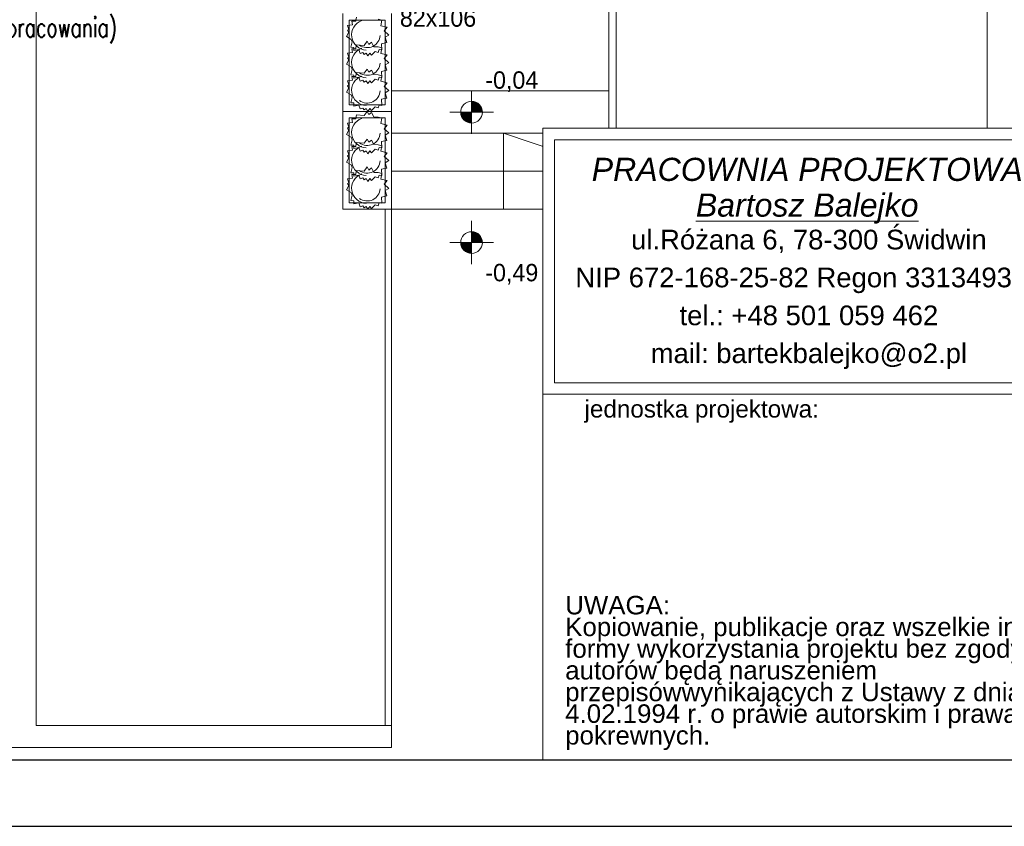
# Model space of a CAD drawing. Extents: x -220312 to -8310, y -91840 to 81907.
# Tile 98 of 128: x -120024 to -110965, y -18591 to -11171. Entities that reach past the tile are written whole.
import ezdxf

# ---------------------------------------------------------------- set-up
doc = ezdxf.new("R2010")
doc.units = 0
doc.header["$MEASUREMENT"] = 0
doc.set_wipeout_variables(frame=1)
doc.layers.add('#kan_san-op', color=34, linetype='Continuous')
doc.layers.add('#opisy', color=252, linetype='Continuous')
for name, color, linetype, lineweight in [('#ks', 34, 'Continuous', 30), ('Arch schody_Nr_Pióra__21', 7, 'Continuous', 9), ('ARCH TABELA_Nr_Pióra__21', 7, 'Continuous', 9), ('ARCH TABELA_Nr_Pióra__7', 7, 'Continuous', 13), ('INWENT RZĘDNE_Nr_Pióra__21', 7, 'Continuous', 9), ('PODKŁAD', 252, 'Continuous', 35), ('RAMKA', 255, 'Continuous', 35)]:
    doc.layers.add(name, color=color, linetype=linetype, lineweight=lineweight)
doc.layers.add('Arch drzwi_Nr_Pióra__4', color=7, linetype='Continuous', lineweight=9, true_color=0x029e21)
doc.layers.add('Arch wyposarzenie_Nr_Pióra__4', color=7, linetype='Continuous', lineweight=9, true_color=0x029e21)
doc.styles.add('GENERATED_STYLE_10', font='ariali.ttf')
doc.styles.add('GENERATED_STYLE_2', font='txt')
doc.styles.add('GENERATED_STYLE_6', font='txt')
doc.styles.add('GENERATED_STYLE_9', font='arial.ttf')
doc.styles.add('ROMANS', font='romans.shx', dxfattribs={"width": 0.85, "height": 0.11})

# ---------------------------------------------------------------- blocks, each defined once
blk = doc.blocks.new('parter')
at = {"layer": 'INWENT RZĘDNE_Nr_Pióra__21', "linetype": 'Continuous'}
for points in [[(-177536.4, -12021.9), (-177436.4, -12021.9), (-177444, -11983.7), (-177465.7, -11951.2), (-177498.1, -11929.5), (-177536.4, -11921.9)], [(-177536.4, -12021.9), (-177636.4, -12021.9), (-177628.8, -12060.2), (-177607.1, -12092.6), (-177574.6, -12114.3), (-177536.4, -12121.9)], [(-177536.4, -13221.3), (-177436.4, -13221.3), (-177444, -13183), (-177465.7, -13150.6), (-177498.1, -13128.9), (-177536.4, -13121.3)], [(-177536.4, -13221.3), (-177636.4, -13221.3), (-177628.8, -13259.6), (-177607.1, -13292), (-177574.6, -13313.7), (-177536.4, -13321.3)]]:
    blk.add_hatch(color=252, dxfattribs=at).paths.add_polyline_path(points, flags=0)
at = {"layer": 'Arch schody_Nr_Pióra__21', "color": 252, "linetype": 'Continuous'}
for p, q in [((-181542.4, -10215.1), (-181542.4, -17665.1)), ((-176272.4, -10215.2), (-176272.4, -12915.2)), ((-176207.4, -10215.2), (-176207.4, -12915.2)), ((-172792.4, -10215.1), (-172792.4, -17665.1)), ((-178722.4, -11115.2), (-178722.4, -12015.2)), ((-178272.4, -12015.2), (-178272.4, -11115.2)), ((-178662.4, -11175.2), (-178662.4, -11955.2)), ((-178332.4, -11175.2), (-178662.4, -11175.2)), ((-178332.4, -11955.2), (-178332.4, -11175.2)), ((-176272.4, -11825.2), (-178272.4, -11825.2)), ((-178662.4, -11955.2), (-178332.4, -11955.2)), ((-178272.4, -12015.2), (-178722.4, -12015.2)), ((-178272.4, -12015.2), (-178722.4, -12015.2)), ((-178722.4, -12015.2), (-178722.4, -12915.2)), ((-178272.4, -12915.2), (-178272.4, -12015.2)), ((-178662.4, -12075.2), (-178662.4, -12855.2)), ((-178332.4, -12075.2), (-178662.4, -12075.2)), ((-178332.4, -12855.2), (-178332.4, -12075.2)), ((-176207.4, -12215.2), (-178272.4, -12215.2)), ((-177242.4, -12215.2), (-176207.4, -12565.2)), ((-177242.4, -12915.2), (-177242.4, -12215.2)), ((-176207.4, -12565.2), (-178272.4, -12565.2)), ((-178662.4, -12855.2), (-178332.4, -12855.2)), ((-178272.4, -12915.2), (-178722.4, -12915.2)), ((-178332.4, -12915.2), (-178332.4, -17665.1)), ((-176207.4, -12915.2), (-178272.4, -12915.2)), ((-178272.4, -12915.2), (-178272.4, -17665.1)), ((-176267.4, -12915.2), (-176267.4, -14115.2)), ((-176207.4, -14175.2), (-176207.4, -12915.2)), ((-176267.4, -14115.2), (-176772.4, -14115.2)), ((-176772.4, -17665.1), (-176772.4, -14115.2)), ((-176207.4, -14175.2), (-176712.4, -14175.2)), ((-176712.4, -17665.1), (-176712.4, -14175.2)), ((-178272.4, -17665.1), (-181542.4, -17665.1)), ((-178272.4, -17865.1), (-178272.4, -17665.1)), ((-176772.4, -17665.1), (-172792.4, -17665.1)), ((-176772.4, -17865.1), (-176772.4, -17665.1)), ((-178272.4, -17865.1), (-184337.4, -17865.1)), ((-176772.4, -17865.1), (-169352.4, -17865.1))]:
    blk.add_line(p, q, dxfattribs=at)
at = {"layer": 'Arch wyposarzenie_Nr_Pióra__4', "color": 252, "linetype": 'Continuous'}
for p, q in [((-178676.8, -11223.2), (-178632.2, -11217.2)), ((-178664.9, -11260.6), (-178676.8, -11223.2)), ((-178637.2, -11184), (-178600.9, -11183.6)), ((-178632.2, -11217.2), (-178637.2, -11184)), ((-178600.9, -11183.6), (-178600.5, -11176.7)), ((-178600.5, -11176.7), (-178596.5, -11147.6)), ((-178395.4, -11166.7), (-178363.2, -11175.5)), ((-178363.2, -11175.5), (-178370.4, -11226.6)), ((-178370.4, -11226.6), (-178313.2, -11240)), ((-178688.3, -11326.2), (-178664.6, -11287)), ((-178677.3, -11268.2), (-178664.9, -11260.6)), ((-178664.6, -11287), (-178677.3, -11268.2)), ((-178313.2, -11240), (-178340.8, -11274.6)), ((-178340.8, -11274.6), (-178299, -11312.8)), ((-178299, -11312.8), (-178332.4, -11332)), ((-178643.6, -11351.6), (-178688.3, -11326.2)), ((-178647.3, -11424.7), (-178634.2, -11375.9)), ((-178634.2, -11375.9), (-178643.6, -11351.6)), ((-178600.5, -11431.2), (-178596.5, -11402.1)), ((-178596.5, -11402.1), (-178526.3, -11407.8)), ((-178526.3, -11407.8), (-178498.5, -11369.6)), ((-178498.5, -11369.6), (-178481.8, -11397.9)), ((-178481.8, -11397.9), (-178458.2, -11378.5)), ((-178458.2, -11378.5), (-178436.7, -11419.9)), ((-178316.3, -11381.9), (-178363.9, -11392.5)), ((-178363.9, -11392.5), (-178362.6, -11449)), ((-178332.4, -11332), (-178316.3, -11381.9)), ((-178676.8, -11477.6), (-178632.2, -11471.6)), ((-178664.9, -11515.1), (-178676.8, -11477.6)), ((-178618.6, -11425.4), (-178647.3, -11424.7)), ((-178637.2, -11438.4), (-178600.9, -11438.1)), ((-178632.2, -11471.6), (-178637.2, -11438.4)), ((-178619.2, -11455.2), (-178618.6, -11425.4)), ((-178574.9, -11445.4), (-178619.2, -11455.2)), ((-178600.9, -11438.1), (-178600.5, -11431.2)), ((-178563.1, -11480.7), (-178574.9, -11445.4)), ((-178536.5, -11472.7), (-178563.1, -11480.7)), ((-178525.4, -11490.2), (-178536.5, -11472.7)), ((-178505.2, -11477.9), (-178525.4, -11490.2)), ((-178489.7, -11504.6), (-178505.2, -11477.9)), ((-178471.6, -11477.7), (-178489.7, -11504.6)), ((-178458.6, -11496.5), (-178471.6, -11477.7)), ((-178422.4, -11463.2), (-178458.6, -11496.5)), ((-178436.7, -11419.9), (-178395.4, -11421.2)), ((-178395.7, -11472.6), (-178422.4, -11463.2)), ((-178385.8, -11445.9), (-178395.7, -11472.6)), ((-178395.4, -11421.2), (-178363.2, -11430)), ((-178362.6, -11449), (-178385.8, -11445.9)), ((-178363.2, -11430), (-178370.4, -11481)), ((-178370.4, -11481), (-178313.2, -11494.4)), ((-178313.2, -11494.4), (-178340.8, -11529.1)), ((-178688.3, -11580.6), (-178664.6, -11541.5)), ((-178643.6, -11606), (-178688.3, -11580.6)), ((-178677.3, -11522.7), (-178664.9, -11515.1)), ((-178664.6, -11541.5), (-178677.3, -11522.7)), ((-178340.8, -11529.1), (-178299, -11567.3)), ((-178299, -11567.3), (-178332.4, -11586.4)), ((-178332.4, -11586.4), (-178316.3, -11636.3)), ((-178647.3, -11679.2), (-178634.2, -11630.4)), ((-178618.6, -11679.9), (-178647.3, -11679.2)), ((-178634.2, -11630.4), (-178643.6, -11606)), ((-178619.2, -11709.6), (-178618.6, -11679.9)), ((-178600.5, -11687.3), (-178596.5, -11658.1)), ((-178596.5, -11658.1), (-178526.3, -11663.9)), ((-178526.3, -11663.9), (-178498.5, -11625.7)), ((-178498.5, -11625.7), (-178481.8, -11654)), ((-178481.8, -11654), (-178458.2, -11634.5)), ((-178458.2, -11634.5), (-178436.7, -11676)), ((-178436.7, -11676), (-178395.4, -11677.3)), ((-178395.4, -11677.3), (-178363.2, -11686)), ((-178316.3, -11636.3), (-178363.9, -11646.9)), ((-178363.9, -11646.9), (-178362.6, -11703.4)), ((-178677.3, -11778.8), (-178664.9, -11771.2)), ((-178676.8, -11733.7), (-178632.2, -11727.7)), ((-178664.9, -11771.2), (-178676.8, -11733.7)), ((-178637.2, -11694.5), (-178600.9, -11694.2)), ((-178632.2, -11727.7), (-178637.2, -11694.5)), ((-178574.9, -11699.9), (-178619.2, -11709.6)), ((-178600.9, -11694.2), (-178600.5, -11687.3)), ((-178563.1, -11735.2), (-178574.9, -11699.9)), ((-178536.5, -11727.2), (-178563.1, -11735.2)), ((-178525.4, -11744.7), (-178536.5, -11727.2)), ((-178505.2, -11732.3), (-178525.4, -11744.7)), ((-178489.7, -11759.1), (-178505.2, -11732.3)), ((-178471.6, -11732.2), (-178489.7, -11759.1)), ((-178458.6, -11751), (-178471.6, -11732.2)), ((-178422.4, -11717.6), (-178458.6, -11751)), ((-178395.7, -11727.1), (-178422.4, -11717.6)), ((-178385.8, -11700.3), (-178395.7, -11727.1)), ((-178362.6, -11703.4), (-178385.8, -11700.3)), ((-178363.2, -11686), (-178370.4, -11737.1)), ((-178370.4, -11737.1), (-178313.2, -11750.5)), ((-178313.2, -11750.5), (-178340.8, -11785.2)), ((-178688.3, -11836.7), (-178664.6, -11797.6)), ((-178643.6, -11862.1), (-178688.3, -11836.7)), ((-178664.6, -11797.6), (-178677.3, -11778.8)), ((-178634.2, -11886.4), (-178643.6, -11862.1)), ((-178340.8, -11785.2), (-178299, -11823.3)), ((-178299, -11823.3), (-178332.4, -11842.5)), ((-178332.4, -11842.5), (-178316.3, -11892.4)), ((-178647.3, -11935.3), (-178634.2, -11886.4)), ((-178618.6, -11936), (-178647.3, -11935.3)), ((-178619.2, -11965.7), (-178618.6, -11936)), ((-178574.9, -11956), (-178619.2, -11965.7)), ((-178563.1, -11991.2), (-178574.9, -11956)), ((-178385.8, -11956.4), (-178395.7, -11983.2)), ((-178362.6, -11959.5), (-178385.8, -11956.4)), ((-178316.3, -11892.4), (-178363.9, -11903)), ((-178363.9, -11903), (-178362.6, -11959.5)), ((-178600.5, -12076.7), (-178596.5, -12047.6)), ((-178596.5, -12047.6), (-178526.3, -12053.3)), ((-178536.5, -11983.3), (-178563.1, -11991.2)), ((-178525.4, -12000.8), (-178536.5, -11983.3)), ((-178526.3, -12053.3), (-178498.5, -12015.2)), ((-178505.2, -11988.4), (-178525.4, -12000.8)), ((-178489.7, -12015.2), (-178505.2, -11988.4)), ((-178498.5, -12015.2), (-178481.8, -12043.5)), ((-178471.6, -11988.3), (-178489.7, -12015.2)), ((-178481.8, -12043.5), (-178458.2, -12024)), ((-178458.6, -12007.1), (-178471.6, -11988.3)), ((-178422.4, -11973.7), (-178458.6, -12007.1)), ((-178458.2, -12024), (-178436.7, -12065.4)), ((-178395.7, -11983.2), (-178422.4, -11973.7)), ((-178676.8, -12123.2), (-178632.2, -12117.2)), ((-178664.9, -12160.6), (-178676.8, -12123.2)), ((-178637.2, -12084), (-178600.9, -12083.6)), ((-178632.2, -12117.2), (-178637.2, -12084)), ((-178600.9, -12083.6), (-178600.5, -12076.7)), ((-178436.7, -12065.4), (-178395.4, -12066.7)), ((-178395.4, -12066.7), (-178363.2, -12075.5)), ((-178363.2, -12075.5), (-178370.4, -12126.6)), ((-178370.4, -12126.6), (-178313.2, -12140)), ((-178688.3, -12226.2), (-178664.6, -12187)), ((-178643.6, -12251.6), (-178688.3, -12226.2)), ((-178677.3, -12168.2), (-178664.9, -12160.6)), ((-178664.6, -12187), (-178677.3, -12168.2)), ((-178313.2, -12140), (-178340.8, -12174.6)), ((-178340.8, -12174.6), (-178299, -12212.8)), ((-178299, -12212.8), (-178332.4, -12232)), ((-178647.3, -12324.7), (-178634.2, -12275.9)), ((-178634.2, -12275.9), (-178643.6, -12251.6)), ((-178600.5, -12331.2), (-178596.5, -12302.1)), ((-178596.5, -12302.1), (-178526.3, -12307.8)), ((-178526.3, -12307.8), (-178498.5, -12269.6)), ((-178498.5, -12269.6), (-178481.8, -12297.9)), ((-178481.8, -12297.9), (-178458.2, -12278.5)), ((-178458.2, -12278.5), (-178436.7, -12319.9)), ((-178316.3, -12281.9), (-178363.9, -12292.5)), ((-178363.9, -12292.5), (-178362.6, -12349)), ((-178332.4, -12232), (-178316.3, -12281.9)), ((-178676.8, -12377.6), (-178632.2, -12371.6)), ((-178664.9, -12415.1), (-178676.8, -12377.6)), ((-178618.6, -12325.4), (-178647.3, -12324.7)), ((-178637.2, -12338.4), (-178600.9, -12338.1)), ((-178632.2, -12371.6), (-178637.2, -12338.4)), ((-178619.2, -12355.2), (-178618.6, -12325.4)), ((-178574.9, -12345.4), (-178619.2, -12355.2)), ((-178600.9, -12338.1), (-178600.5, -12331.2)), ((-178563.1, -12380.7), (-178574.9, -12345.4)), ((-178536.5, -12372.7), (-178563.1, -12380.7)), ((-178525.4, -12390.2), (-178536.5, -12372.7)), ((-178505.2, -12377.9), (-178525.4, -12390.2)), ((-178489.7, -12404.6), (-178505.2, -12377.9)), ((-178471.6, -12377.7), (-178489.7, -12404.6)), ((-178458.6, -12396.5), (-178471.6, -12377.7)), ((-178422.4, -12363.2), (-178458.6, -12396.5)), ((-178436.7, -12319.9), (-178395.4, -12321.2)), ((-178395.7, -12372.6), (-178422.4, -12363.2)), ((-178385.8, -12345.9), (-178395.7, -12372.6)), ((-178395.4, -12321.2), (-178363.2, -12330)), ((-178362.6, -12349), (-178385.8, -12345.9)), ((-178363.2, -12330), (-178370.4, -12381)), ((-178370.4, -12381), (-178313.2, -12394.4)), ((-178313.2, -12394.4), (-178340.8, -12429.1)), ((-178688.3, -12480.6), (-178664.6, -12441.5)), ((-178643.6, -12506), (-178688.3, -12480.6)), ((-178677.3, -12422.7), (-178664.9, -12415.1)), ((-178664.6, -12441.5), (-178677.3, -12422.7)), ((-178340.8, -12429.1), (-178299, -12467.3)), ((-178299, -12467.3), (-178332.4, -12486.4)), ((-178332.4, -12486.4), (-178316.3, -12536.3)), ((-178647.3, -12579.2), (-178634.2, -12530.4)), ((-178618.6, -12579.9), (-178647.3, -12579.2)), ((-178634.2, -12530.4), (-178643.6, -12506)), ((-178619.2, -12609.6), (-178618.6, -12579.9)), ((-178600.9, -12594.2), (-178600.5, -12587.3)), ((-178600.5, -12587.3), (-178596.5, -12558.1)), ((-178596.5, -12558.1), (-178526.3, -12563.9)), ((-178526.3, -12563.9), (-178498.5, -12525.7)), ((-178498.5, -12525.7), (-178481.8, -12554)), ((-178481.8, -12554), (-178458.2, -12534.5)), ((-178458.2, -12534.5), (-178436.7, -12576)), ((-178436.7, -12576), (-178395.4, -12577.3)), ((-178395.4, -12577.3), (-178363.2, -12586)), ((-178363.2, -12586), (-178370.4, -12637.1)), ((-178316.3, -12536.3), (-178363.9, -12546.9)), ((-178363.9, -12546.9), (-178362.6, -12603.4)), ((-178677.3, -12678.8), (-178664.9, -12671.2)), ((-178664.6, -12697.6), (-178677.3, -12678.8)), ((-178676.8, -12633.7), (-178632.2, -12627.7)), ((-178664.9, -12671.2), (-178676.8, -12633.7)), ((-178637.2, -12594.5), (-178600.9, -12594.2)), ((-178632.2, -12627.7), (-178637.2, -12594.5)), ((-178574.9, -12599.9), (-178619.2, -12609.6)), ((-178563.1, -12635.2), (-178574.9, -12599.9)), ((-178536.5, -12627.2), (-178563.1, -12635.2)), ((-178525.4, -12644.7), (-178536.5, -12627.2)), ((-178505.2, -12632.3), (-178525.4, -12644.7)), ((-178489.7, -12659.1), (-178505.2, -12632.3)), ((-178471.6, -12632.2), (-178489.7, -12659.1)), ((-178458.6, -12651), (-178471.6, -12632.2)), ((-178422.4, -12617.6), (-178458.6, -12651)), ((-178395.7, -12627.1), (-178422.4, -12617.6)), ((-178385.8, -12600.3), (-178395.7, -12627.1)), ((-178362.6, -12603.4), (-178385.8, -12600.3)), ((-178370.4, -12637.1), (-178313.2, -12650.5)), ((-178313.2, -12650.5), (-178340.8, -12685.2)), ((-178688.3, -12736.7), (-178664.6, -12697.6)), ((-178643.6, -12762.1), (-178688.3, -12736.7)), ((-178634.2, -12786.4), (-178643.6, -12762.1)), ((-178340.8, -12685.2), (-178299, -12723.3)), ((-178299, -12723.3), (-178332.4, -12742.5)), ((-178332.4, -12742.5), (-178316.3, -12792.4)), ((-178647.3, -12835.3), (-178634.2, -12786.4)), ((-178618.6, -12836), (-178647.3, -12835.3)), ((-178619.2, -12865.7), (-178618.6, -12836)), ((-178574.9, -12856), (-178619.2, -12865.7)), ((-178563.1, -12891.2), (-178574.9, -12856)), ((-178385.8, -12856.4), (-178395.7, -12883.2)), ((-178362.6, -12859.5), (-178385.8, -12856.4)), ((-178316.3, -12792.4), (-178363.9, -12803)), ((-178363.9, -12803), (-178362.6, -12859.5)), ((-178536.5, -12883.3), (-178563.1, -12891.2)), ((-178525.4, -12900.8), (-178536.5, -12883.3)), ((-178505.2, -12888.4), (-178525.4, -12900.8)), ((-178489.7, -12915.2), (-178505.2, -12888.4)), ((-178471.6, -12888.3), (-178489.7, -12915.2)), ((-178458.6, -12907.1), (-178471.6, -12888.3)), ((-178422.4, -12873.7), (-178458.6, -12907.1)), ((-178395.7, -12883.2), (-178422.4, -12873.7))]:
    blk.add_line(p, q, dxfattribs=at)
for centre, major_axis, start_param, end_param in [((-178497.4, -11310.7), (142.6, 0), 1.927535, 4.652962), ((-178497.4, -11310.7), (119.4, 0), 4.078423, 6.243896), ((-178497.4, -11565.2), (142.6, 0), 1.927535, 4.652962), ((-178497.4, -11565.2), (119.4, 0), 4.078423, 6.243896), ((-178497.4, -11821.2), (142.6, 0), 1.927535, 4.652962), ((-178497.4, -11821.2), (119.4, 0), 4.078423, 6.243896), ((-178497.4, -12210.7), (142.6, 0), 1.927535, 4.652962), ((-178497.4, -12210.7), (119.4, 0), 4.078423, 6.243896), ((-178497.4, -12465.2), (142.6, 0), 1.927535, 4.652962), ((-178497.4, -12465.2), (119.4, 0), 4.078423, 6.243896), ((-178497.4, -12721.2), (142.6, 0), 1.927535, 4.652962), ((-178497.4, -12721.2), (119.4, 0), 4.078423, 6.243896)]:
    blk.add_ellipse(centre, major_axis=major_axis, ratio=0.982005, start_param=start_param, end_param=end_param, dxfattribs=at)
at = {"layer": 'INWENT RZĘDNE_Nr_Pióra__21', "color": 252, "linetype": 'Continuous'}
for p, q in [((-177536.4, -12221.9), (-177536.4, -11821.9)), ((-177736.4, -12021.9), (-177336.4, -12021.9)), ((-177536.4, -13421.3), (-177536.4, -13021.3)), ((-177736.4, -13221.3), (-177336.4, -13221.3))]:
    blk.add_line(p, q, dxfattribs=at)
for centre in [(-177536.4, -12021.9), (-177536.4, -13221.3)]:
    blk.add_circle(centre, 100, dxfattribs=at)
at = {"layer": 'Arch drzwi_Nr_Pióra__4', "color": 252, "linetype": 'Continuous', "style": 'GENERATED_STYLE_6'}
blk.add_text('82x106', height=160, dxfattribs=at).set_placement((-178196.2, -11235.7))
at = {"layer": 'INWENT RZĘDNE_Nr_Pióra__21', "color": 252, "char_height": 160, "attachment_point": 7, "style": 'GENERATED_STYLE_2'}
for s, insert in [('{-0,04}', (-177410.5, -11835.7)), ('{-0,49}', (-177410.5, -13607.3))]:
    blk.add_mtext(s, dxfattribs=dict(at, insert=insert))
blk = doc.blocks.new('A$C382C6C0C')
at = {"layer": '#ks', "color": 7, "lineweight": -3}
for p, q in [((0, -2848), (3890.49, -2848)), ((-248.51, -2909), (3951.49, -2909))]:
    blk.add_line(p, q, dxfattribs=at)
blk = doc.blocks.new('A$C689C700D')
at = {"layer": '#ks', "color": 1, "lineweight": 35, "xscale": 10, "yscale": 10, "zscale": 10}
blk.add_blockref('A$C382C6C0C', (-37652.8, 28364), dxfattribs=at)

msp = doc.modelspace()

# ---------------------------------------------------------------- block references
at = {"layer": 'PODKŁAD'}
msp.add_blockref('parter', (61670.5, 0), dxfattribs=at)

# ---------------------------------------------------------------- texts
at = {"layer": '#opisy', "color": 7, "style": 'ROMANS', "width": 0.7}
msp.add_text('(wg odrębnego opracowania)', height=180, dxfattribs=at).set_placement((-121602.3, -11331.2))

# ---------------------------------------------------------------- next in the draw order: wipeouts: each hides what was drawn before it
at = {"ltscale": 10}
msp.add_wipeout([(-115209.8, -12169.9), (-97709.8, -12169.9), (-97709.8, -17981.1), (-115209.8, -17981.1)], dxfattribs=at).dxf.layer = '#kan_san-op'

# ---------------------------------------------------------------- next in the draw order: linework, layer by layer
at = {"layer": 'ARCH TABELA_Nr_Pióra__21', "linetype": 'Continuous'}
for p, q in [((-115209.8, -12169.9), (-110316.1, -12169.9)), ((-115209.8, -17981.1), (-115209.8, -12169.9)), ((-115209.8, -12169.9), (-97709.8, -12169.9)), ((-115103.4, -14510.4), (-115103.4, -12276.3)), ((-115103.4, -12276.3), (-110422.5, -12276.3)), ((-115103.4, -14510.4), (-110422.5, -14510.4)), ((-115209.8, -14616.8), (-110316.1, -14616.8)), ((-115209.8, -17981.1), (-110316.1, -17981.1))]:
    msp.add_line(p, q, dxfattribs=at)

# ---------------------------------------------------------------- next in the draw order: texts
at = {"layer": 'ARCH TABELA_Nr_Pióra__7', "linetype": 'Continuous', "insert": (-112762.9, -12441.3), "char_height": 212.766, "attachment_point": 2, "line_spacing_factor": 0.926719, "style": 'GENERATED_STYLE_10'}
msp.add_mtext('{PRACOWNIA PROJEKTOWA\\P\\LBartosz Balejko}', dxfattribs=at)
at = {"layer": 'ARCH TABELA_Nr_Pióra__7', "linetype": 'Continuous', "style": 'GENERATED_STYLE_9'}
for s, insert, char_height, width, attachment_point, line_spacing_factor in [('{ul.Różana 6, 78-300 Świdwin\\PNIP 672-168-25-82 Regon 331349321\\Ptel.: +48 501 059 462\\Pmail: bartekbalejko@o2.pl}', (-112762.9, -13103.2), 180.852, 4680.851, 2, 1.156383), ('{UWAGA:\\PKopiowanie, publikacje oraz wszelkie inne formy wykorzystania projektu bez zgody autorów będą naruszeniem przepisówwynikających z Ustawy z dnia 4.02.1994 r. o prawie autorskim i prawach pokrewnych.}', (-115004.7, -16471.4), 170.2128, 4483.408, 1, 0.703415)]:
    msp.add_mtext(s, dxfattribs=dict(at, insert=insert, char_height=char_height, width=width, attachment_point=attachment_point, line_spacing_factor=line_spacing_factor))
at = {"layer": 'ARCH TABELA_Nr_Pióra__7', "linetype": 'Continuous', "insert": (-114826.8, -14671.4), "char_height": 159.58, "attachment_point": 1, "style": 'GENERATED_STYLE_9'}
msp.add_mtext('{jednostka projektowa:}', dxfattribs=at)

# ---------------------------------------------------------------- next in the draw order: wipeouts: each hides what was drawn before it
at = {"ltscale": 10}
msp.add_wipeout([(-139099.8, 11108.9), (-136614.7, 10498.9), (-136614.7, -17981.1), (-97709.8, -17981.1), (-97099.8, -18591.1), (-139099.8, -18591.1)], dxfattribs=at).dxf.layer = '#kan_san-op'

# ---------------------------------------------------------------- next in the draw order: block references
at = {"layer": 'RAMKA'}
msp.add_blockref('A$C689C700D', (-98961.8, -17865.1), dxfattribs=at)

doc.saveas('drawing.dxf')
